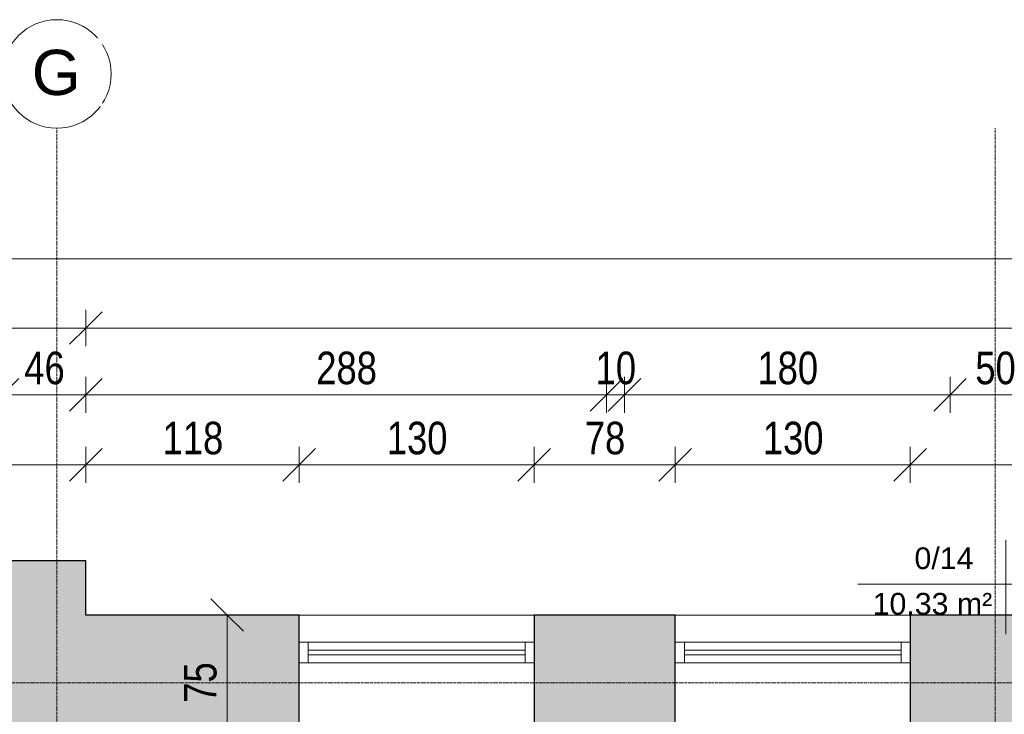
# Model space of a CAD drawing. Header units: centimetres. Extents: x 14727 to 18351, y -10882 to -8514.
# Tile 15 of 20: x 16804 to 17349, y -8898 to -8514. Entities that reach past the tile are written whole.
import ezdxf

# ---------------------------------------------------------------- set-up
doc = ezdxf.new("R2010")
doc.units = ezdxf.units.CM
doc.linetypes.add('Linia siatki', pattern=[0.9925, 0.47, -0.2175, 0.0875, -0.2175])
for name, color, linetype, lineweight in [('A-ANNO-DIMS', 211, 'Continuous', 9), ('A-ANNO-DIMS-100', 211, 'Continuous', 9), ('A-AREA-IDEN', 2, 'Continuous', 9), ('A-GLAZ', 151, 'Continuous', 9), ('A-WALL', 113, 'Continuous', 9), ('A-WALL-PATT', 111, 'Continuous', 25), ('S-GRID', 1, 'Continuous', 9), ('S-GRID-IDEN', 1, 'Continuous', 9)]:
    doc.layers.add(name, color=color, linetype=linetype, lineweight=lineweight)
doc.styles.add('Arial', font='arial.ttf', dxfattribs={"height": 25})
doc.styles.add('Arial_1', font='arial.ttf', dxfattribs={"height": 12})
doc.styles.add('Arial_3', font='arial.ttf', dxfattribs={"width": 0.8, "height": 18})
doc.dimstyles.new('Przekątna_-_1_8_mm_Arial', dxfattribs={"dimscale": 30.48, "dimtxt": 18.364669, "dimasz": 0.590551, "dimexe": 0.328084, "dimexo": 0.0625, "dimgap": 0.016404, "dimtad": 1, "dimdec": 0, "dimdsep": 46, "dimtxsty": 'Arial_3', "dimblk1": 'OBLIQUE', "dimblk2": 'OBLIQUE', "dimsah": 1, "dimcen": 0.09, "dimazin": 0, "dimtfac": 1, "dimtdec": 4, "dimtix": 1, "dimtmove": 0, "dimatfit": 3, "dimfxl": 0.328084, "dimfxlon": 1, "dimtvp": 1, "dimtolj": 1, "dimtzin": 0, "dimarcsym": 2})

# ---------------------------------------------------------------- blocks, each defined once
blk = doc.blocks.new('Aluminum_1 szybowe - Okno 130_265 p_85-398001-3b_Poziom parteru inwentaryzacja')
at = {"layer": 'A-GLAZ', "lineweight": 18}
for p, q in [((-137.16, -13.73), (-132.08, -13.73)), ((-132.08, -13.73), (-132.08, -25.16)), ((-12.24, -13.73), (-7.16, -13.73)), ((-12.24, -25.16), (-12.24, -13.73)), ((-132.08, -18.17), (-12.24, -18.17)), ((-132.08, -20.71), (-132.08, -18.17)), ((-12.24, -20.71), (-132.08, -20.71)), ((-12.24, -18.17), (-12.24, -20.71)), ((-132.08, -25.16), (-137.16, -25.16)), ((-7.16, -25.16), (-12.24, -25.16))]:
    blk.add_line(p, q, dxfattribs=at)
at = {"layer": 'A-GLAZ'}
for p, q in [((-12.24, -13.73), (-132.08, -13.73)), ((-132.08, -25.16), (-12.24, -25.16))]:
    blk.add_line(p, q, dxfattribs=at)
blk = doc.blocks.new('Aluminum_1 szybowe - Okno 130_265 p_85-397814-3b_Poziom parteru inwentaryzacja')
at = {"layer": 'A-GLAZ', "lineweight": 18}
for p, q in [((-132.08, 25.16), (-137.16, 25.16)), ((-132.08, 13.73), (-132.08, 25.16)), ((-7.16, 25.16), (-12.24, 25.16)), ((-12.24, 25.16), (-12.24, 13.73)), ((-12.24, 20.71), (-132.08, 20.71)), ((-132.08, 20.71), (-132.08, 18.17)), ((-132.08, 18.17), (-12.24, 18.17)), ((-12.24, 18.17), (-12.24, 20.71)), ((-137.16, 13.73), (-132.08, 13.73)), ((-12.24, 13.73), (-7.16, 13.73))]:
    blk.add_line(p, q, dxfattribs=at)
at = {"layer": 'A-GLAZ'}
for p, q in [((-132.08, 25.16), (-12.24, 25.16)), ((-12.24, 13.73), (-132.08, 13.73))]:
    blk.add_line(p, q, dxfattribs=at)
blk = doc.blocks.new('Siatka - M_Symbol siatki - okrąg-11506-3b_Poziom parteru inwentaryzacja')
at = {"layer": 'S-GRID-IDEN'}
blk.add_circle((0, 0), 0.3, dxfattribs=at)
blk = doc.blocks.new('Etyk_pom_1_mala - Etyk_pom_1_mala-219433-3b_Poziom parteru inwentaryzacja')
at = {"layer": 'A-AREA-IDEN'}
for p, q in [((-0.0958, 0.1444), (-0.0958, -0.3781)), ((-0.9154, -0.1015), (0.6661, -0.1015))]:
    blk.add_line(p, q, dxfattribs=at)
blk = doc.blocks.new('DIMBLOCK6-3b_Poziom parteru inwentaryzacja')
at = {"layer": 'A-ANNO-DIMS-100'}
for p, q in [((16193.62, -8759.72), (16193.62, -8749.72)), ((16193.62, -8759.72), (16202.62, -8750.72)), ((16840.62, -8759.72), (16840.62, -8749.72)), ((16840.62, -8759.72), (16849.62, -8750.72)), ((16193.62, -8759.72), (16184.62, -8768.72)), ((16193.62, -8759.72), (16840.62, -8759.72)), ((16193.62, -8759.72), (16193.62, -8769.72)), ((16840.62, -8759.72), (16831.62, -8768.72)), ((16840.62, -8759.72), (16840.62, -8769.72))]:
    blk.add_line(p, q, dxfattribs=at)
at = {"layer": 'A-ANNO-DIMS-100', "color": 0, "insert": (16500.59, -8735.85), "char_height": 18, "width": 39.6677, "attachment_point": 1, "line_spacing_factor": 0.941778, "style": 'Arial_3'}
blk.add_mtext('647', dxfattribs=at)
blk = doc.blocks.new('_Oblique')
at = {"color": 0, "linetype": 'ByBlock', "lineweight": -2}
blk.add_line((-0.5, -0.5), (0.5, 0.5), dxfattribs=at)
blk = doc.blocks.new('DIMBLOCK7-3b_Poziom parteru inwentaryzacja')
at = {"layer": 'A-ANNO-DIMS-100'}
for p, q in [((16840.62, -8759.72), (16840.62, -8749.72)), ((16840.62, -8759.72), (16849.62, -8750.72)), ((16958.62, -8759.72), (16958.62, -8749.72)), ((16958.62, -8759.72), (16967.62, -8750.72)), ((16840.62, -8759.72), (16831.62, -8768.72)), ((16840.62, -8759.72), (16958.62, -8759.72)), ((16840.62, -8759.72), (16840.62, -8769.72)), ((16958.62, -8759.72), (16949.62, -8768.72)), ((16958.62, -8759.72), (16958.62, -8769.72))]:
    blk.add_line(p, q, dxfattribs=at)
at = {"layer": 'A-ANNO-DIMS-100', "color": 0, "insert": (16883.09, -8735.85), "char_height": 18, "width": 39.6677, "attachment_point": 1, "line_spacing_factor": 0.941778, "style": 'Arial_3'}
blk.add_mtext('118', dxfattribs=at)
blk = doc.blocks.new('DIMBLOCK8-3b_Poziom parteru inwentaryzacja')
at = {"layer": 'A-ANNO-DIMS-100'}
for p, q in [((16958.62, -8759.72), (16958.62, -8749.72)), ((16958.62, -8759.72), (16967.62, -8750.72)), ((17088.62, -8759.72), (17088.62, -8749.72)), ((17088.62, -8759.72), (17097.62, -8750.72)), ((16958.62, -8759.72), (16949.62, -8768.72)), ((16958.62, -8759.72), (17088.62, -8759.72)), ((16958.62, -8759.72), (16958.62, -8769.72)), ((17088.62, -8759.72), (17079.62, -8768.72)), ((17088.62, -8759.72), (17088.62, -8769.72))]:
    blk.add_line(p, q, dxfattribs=at)
at = {"layer": 'A-ANNO-DIMS-100', "color": 0, "insert": (17007.09, -8735.85), "char_height": 18, "width": 39.6677, "attachment_point": 1, "line_spacing_factor": 0.941778, "style": 'Arial_3'}
blk.add_mtext('130', dxfattribs=at)
blk = doc.blocks.new('DIMBLOCK9-3b_Poziom parteru inwentaryzacja')
at = {"layer": 'A-ANNO-DIMS-100'}
for p, q in [((17088.62, -8759.72), (17088.62, -8749.72)), ((17088.62, -8759.72), (17097.62, -8750.72)), ((17166.62, -8759.72), (17166.62, -8749.72)), ((17166.62, -8759.72), (17175.62, -8750.72)), ((17088.62, -8759.72), (17079.62, -8768.72)), ((17088.62, -8759.72), (17166.62, -8759.72)), ((17088.62, -8759.72), (17088.62, -8769.72)), ((17166.62, -8759.72), (17157.62, -8768.72)), ((17166.62, -8759.72), (17166.62, -8769.72))]:
    blk.add_line(p, q, dxfattribs=at)
at = {"layer": 'A-ANNO-DIMS-100', "color": 0, "insert": (17116.6, -8735.85), "char_height": 18, "width": 26.4451, "attachment_point": 1, "line_spacing_factor": 0.941778, "style": 'Arial_3'}
blk.add_mtext('78', dxfattribs=at)
blk = doc.blocks.new('DIMBLOCK10-3b_Poziom parteru inwentaryzacja')
at = {"layer": 'A-ANNO-DIMS-100'}
for p, q in [((17166.62, -8759.72), (17166.62, -8749.72)), ((17166.62, -8759.72), (17175.62, -8750.72)), ((17296.62, -8759.72), (17296.62, -8749.72)), ((17296.62, -8759.72), (17305.62, -8750.72)), ((17166.62, -8759.72), (17157.62, -8768.72)), ((17166.62, -8759.72), (17296.62, -8759.72)), ((17166.62, -8759.72), (17166.62, -8769.72)), ((17296.62, -8759.72), (17287.62, -8768.72)), ((17296.62, -8759.72), (17296.62, -8769.72))]:
    blk.add_line(p, q, dxfattribs=at)
at = {"layer": 'A-ANNO-DIMS-100', "color": 0, "insert": (17215.09, -8735.85), "char_height": 18, "width": 39.6677, "attachment_point": 1, "line_spacing_factor": 0.941778, "style": 'Arial_3'}
blk.add_mtext('130', dxfattribs=at)
blk = doc.blocks.new('DIMBLOCK11-3b_Poziom parteru inwentaryzacja')
at = {"layer": 'A-ANNO-DIMS-100'}
for p, q in [((17296.62, -8759.72), (17296.62, -8749.72)), ((17296.62, -8759.72), (17305.62, -8750.72)), ((17463.62, -8759.72), (17463.62, -8749.72)), ((17463.62, -8759.72), (17472.62, -8750.72)), ((17296.62, -8759.72), (17287.62, -8768.72)), ((17296.62, -8759.72), (17463.62, -8759.72)), ((17296.62, -8759.72), (17296.62, -8769.72)), ((17463.62, -8759.72), (17454.62, -8768.72)), ((17463.62, -8759.72), (17463.62, -8769.72))]:
    blk.add_line(p, q, dxfattribs=at)
at = {"layer": 'A-ANNO-DIMS-100', "color": 0, "insert": (17363.59, -8735.85), "char_height": 18, "width": 39.6677, "attachment_point": 1, "line_spacing_factor": 0.941778, "style": 'Arial_3'}
blk.add_mtext('167', dxfattribs=at)
blk = doc.blocks.new('DIMBLOCK26-3b_Poziom parteru inwentaryzacja')
at = {"layer": 'A-ANNO-DIMS-100'}
for p, q in [((16794.62, -8720.97), (16794.62, -8710.97)), ((16794.62, -8720.97), (16803.62, -8711.97)), ((16840.62, -8720.97), (16840.62, -8710.97)), ((16840.62, -8720.97), (16849.62, -8711.97)), ((16794.62, -8720.97), (16785.62, -8729.97)), ((16794.62, -8720.97), (16840.62, -8720.97)), ((16794.62, -8720.97), (16794.62, -8730.97)), ((16840.62, -8720.97), (16831.62, -8729.97)), ((16840.62, -8720.97), (16840.62, -8730.97))]:
    blk.add_line(p, q, dxfattribs=at)
at = {"layer": 'A-ANNO-DIMS-100', "color": 0, "insert": (16806.6, -8697.1), "char_height": 18, "width": 26.4451, "attachment_point": 1, "line_spacing_factor": 0.941778, "style": 'Arial_3'}
blk.add_mtext('46', dxfattribs=at)
blk = doc.blocks.new('DIMBLOCK27-3b_Poziom parteru inwentaryzacja')
at = {"layer": 'A-ANNO-DIMS-100'}
for p, q in [((16840.62, -8720.97), (16840.62, -8710.97)), ((16840.62, -8720.97), (16849.62, -8711.97)), ((17128.62, -8720.97), (17128.62, -8710.97)), ((17128.62, -8720.97), (17137.62, -8711.97)), ((16840.62, -8720.97), (16831.62, -8729.97)), ((16840.62, -8720.97), (17128.62, -8720.97)), ((16840.62, -8720.97), (16840.62, -8730.97)), ((17128.62, -8720.97), (17119.62, -8729.97)), ((17128.62, -8720.97), (17128.62, -8730.97))]:
    blk.add_line(p, q, dxfattribs=at)
at = {"layer": 'A-ANNO-DIMS-100', "color": 0, "insert": (16968.09, -8697.1), "char_height": 18, "width": 39.6677, "attachment_point": 1, "line_spacing_factor": 0.941778, "style": 'Arial_3'}
blk.add_mtext('288', dxfattribs=at)
blk = doc.blocks.new('DIMBLOCK28-3b_Poziom parteru inwentaryzacja')
at = {"layer": 'A-ANNO-DIMS-100'}
for p, q in [((17128.62, -8720.97), (17128.62, -8710.97)), ((17128.62, -8720.97), (17137.62, -8711.97)), ((17138.62, -8720.97), (17138.62, -8710.97)), ((17138.62, -8720.97), (17147.62, -8711.97)), ((17128.62, -8720.97), (17119.62, -8729.97)), ((17128.62, -8720.97), (17138.62, -8720.97)), ((17128.62, -8720.97), (17128.62, -8730.97)), ((17138.62, -8720.97), (17129.62, -8729.97)), ((17138.62, -8720.97), (17138.62, -8730.97))]:
    blk.add_line(p, q, dxfattribs=at)
at = {"layer": 'A-ANNO-DIMS-100', "color": 0, "insert": (17122.6, -8697.1), "char_height": 18, "width": 26.4451, "attachment_point": 1, "line_spacing_factor": 0.941778, "style": 'Arial_3'}
blk.add_mtext('10', dxfattribs=at)
blk = doc.blocks.new('DIMBLOCK29-3b_Poziom parteru inwentaryzacja')
at = {"layer": 'A-ANNO-DIMS-100'}
for p, q in [((17138.62, -8720.97), (17138.62, -8710.97)), ((17138.62, -8720.97), (17147.62, -8711.97)), ((17318.62, -8720.97), (17318.62, -8710.97)), ((17318.62, -8720.97), (17327.62, -8711.97)), ((17138.62, -8720.97), (17129.62, -8729.97)), ((17138.62, -8720.97), (17318.62, -8720.97)), ((17138.62, -8720.97), (17138.62, -8730.97)), ((17318.62, -8720.97), (17309.62, -8729.97)), ((17318.62, -8720.97), (17318.62, -8730.97))]:
    blk.add_line(p, q, dxfattribs=at)
at = {"layer": 'A-ANNO-DIMS-100', "color": 0, "insert": (17212.09, -8697.1), "char_height": 18, "width": 39.6677, "attachment_point": 1, "line_spacing_factor": 0.941778, "style": 'Arial_3'}
blk.add_mtext('180', dxfattribs=at)
blk = doc.blocks.new('DIMBLOCK30-3b_Poziom parteru inwentaryzacja')
at = {"layer": 'A-ANNO-DIMS-100'}
for p, q in [((17318.62, -8720.97), (17318.62, -8710.97)), ((17318.62, -8720.97), (17327.62, -8711.97)), ((17368.62, -8720.97), (17368.62, -8710.97)), ((17368.62, -8720.97), (17377.62, -8711.97)), ((17318.62, -8720.97), (17309.62, -8729.97)), ((17318.62, -8720.97), (17368.62, -8720.97)), ((17318.62, -8720.97), (17318.62, -8730.97)), ((17368.62, -8720.97), (17359.62, -8729.97)), ((17368.62, -8720.97), (17368.62, -8730.97))]:
    blk.add_line(p, q, dxfattribs=at)
at = {"layer": 'A-ANNO-DIMS-100', "color": 0, "insert": (17332.6, -8697.1), "char_height": 18, "width": 26.4451, "attachment_point": 1, "line_spacing_factor": 0.941778, "style": 'Arial_3'}
blk.add_mtext('50', dxfattribs=at)
blk = doc.blocks.new('DIMBLOCK36-3b_Poziom parteru inwentaryzacja')
at = {"layer": 'A-ANNO-DIMS-100'}
for p, q in [((16193.62, -8684.04), (16193.62, -8674.04)), ((16193.62, -8684.04), (16202.62, -8675.04)), ((16840.62, -8684.04), (16840.62, -8674.04)), ((16840.62, -8684.04), (16849.62, -8675.04)), ((16193.62, -8684.04), (16184.62, -8693.04)), ((16193.62, -8684.04), (16840.62, -8684.04)), ((16193.62, -8684.04), (16193.62, -8694.04)), ((16840.62, -8684.04), (16831.62, -8693.04)), ((16840.62, -8684.04), (16840.62, -8694.04))]:
    blk.add_line(p, q, dxfattribs=at)
at = {"layer": 'A-ANNO-DIMS-100', "color": 0, "insert": (16500.59, -8660.18), "char_height": 18, "width": 39.6677, "attachment_point": 1, "line_spacing_factor": 0.941778, "style": 'Arial_3'}
blk.add_mtext('647', dxfattribs=at)
blk = doc.blocks.new('DIMBLOCK37-3b_Poziom parteru inwentaryzacja')
at = {"layer": 'A-ANNO-DIMS-100'}
for p, q in [((16840.62, -8684.04), (16840.62, -8674.04)), ((16840.62, -8684.04), (16849.62, -8675.04)), ((17920.62, -8684.04), (17920.62, -8674.04)), ((17920.62, -8684.04), (17929.62, -8675.04)), ((16840.62, -8684.04), (16831.62, -8693.04)), ((16840.62, -8684.04), (17920.62, -8684.04)), ((16840.62, -8684.04), (16840.62, -8694.04)), ((17920.62, -8684.04), (17911.62, -8693.04)), ((17920.62, -8684.04), (17920.62, -8694.04))]:
    blk.add_line(p, q, dxfattribs=at)
at = {"layer": 'A-ANNO-DIMS-100', "color": 0, "insert": (17358.58, -8660.18), "char_height": 18, "width": 52.8902, "attachment_point": 1, "line_spacing_factor": 0.941778, "style": 'Arial_3'}
blk.add_mtext('1080', dxfattribs=at)
blk = doc.blocks.new('DIMBLOCK38-3b_Poziom parteru inwentaryzacja')
at = {"layer": 'A-ANNO-DIMS-100'}
for p, q in [((15120.62, -8645.78), (15120.62, -8635.78)), ((15120.62, -8645.78), (15129.62, -8636.78)), ((17920.62, -8645.78), (17920.62, -8635.78)), ((17920.62, -8645.78), (17929.62, -8636.78)), ((15120.62, -8645.78), (15111.62, -8654.78)), ((15120.62, -8645.78), (17920.62, -8645.78)), ((15120.62, -8645.78), (15120.62, -8655.78)), ((17920.62, -8645.78), (17911.62, -8654.78)), ((17920.62, -8645.78), (17920.62, -8655.78))]:
    blk.add_line(p, q, dxfattribs=at)
at = {"layer": 'A-ANNO-DIMS-100', "color": 0, "insert": (16498.58, -8621.91), "char_height": 18, "width": 52.8902, "attachment_point": 1, "line_spacing_factor": 0.941778, "style": 'Arial_3'}
blk.add_mtext('2800', dxfattribs=at)
blk = doc.blocks.new('DIMBLOCK211-3b_Poziom parteru inwentaryzacja')
at = {"layer": 'A-ANNO-DIMS-100'}
for p, q in [((16918.76, -8842.71), (16909.76, -8833.71)), ((16918.76, -8842.71), (16908.76, -8842.71)), ((16918.76, -8917.71), (16918.76, -8842.71)), ((16918.76, -8842.71), (16927.76, -8851.71)), ((16918.76, -8842.71), (16928.76, -8842.71)), ((16918.76, -8917.71), (16909.76, -8908.71)), ((16918.76, -8917.71), (16908.76, -8917.71)), ((16918.76, -8917.71), (16927.76, -8926.71)), ((16918.76, -8917.71), (16928.76, -8917.71))]:
    blk.add_line(p, q, dxfattribs=at)
at = {"layer": 'A-ANNO-DIMS-100', "color": 0, "insert": (16894.89, -8891.23), "char_height": 18, "width": 26.4451, "attachment_point": 1, "rotation": 90, "line_spacing_factor": 0.941778, "style": 'Arial_3'}
blk.add_mtext('75', dxfattribs=at)

msp = doc.modelspace()

# ---------------------------------------------------------------- hatches: boundary and pattern name
at = {"layer": 'A-WALL-PATT', "lineweight": 9}
h = msp.add_hatch(color=256, dxfattribs=at)
h.paths.add_polyline_path([(16794.62, -10415.49), (16840.62, -10415.49), (16840.62, -9554.1), (16794.62, -9554.1), (16794.62, -10390.49)])
h.paths.add_polyline_path([(16840.62, -9404.1), (16840.62, -8812.71), (16794.62, -8812.71), (16794.62, -9404.1)])
h = msp.add_hatch(color=256, dxfattribs=at)
h.paths.add_polyline_path([(17845.62, -8917.71), (17920.62, -8917.71), (17920.62, -8842.71), (17780.62, -8842.71), (17780.62, -8917.71), (17809.66, -8917.71)])
h.paths.add_polyline_path([(17650.62, -8917.71), (17650.62, -8842.71), (17593.62, -8842.71), (17593.62, -8917.71), (17612.62, -8917.71)])
h.paths.add_polyline_path([(17166.62, -8917.71), (17166.62, -8842.71), (17088.62, -8842.71), (17088.62, -8917.71), (17138.62, -8917.71)])
h.paths.add_polyline_path([(17368.62, -8917.71), (17463.62, -8917.71), (17463.62, -8842.71), (17296.62, -8842.71), (17296.62, -8917.71), (17318.62, -8917.71)])
h.paths.add_polyline_path([(16958.62, -8917.71), (16958.62, -8842.71), (16840.62, -8842.71), (16840.62, -8917.71), (16860.92, -8917.71)])

# ---------------------------------------------------------------- linework, layer by layer
at = {"layer": 'A-WALL', "lineweight": 25}
for p, q in [((16840.62, -8812.71), (16193.62, -8812.71)), ((16840.62, -8842.71), (16840.62, -8812.71)), ((16958.62, -8842.71), (16840.62, -8842.71)), ((16958.62, -8917.71), (16958.62, -8842.71)), ((17166.62, -8842.71), (17088.62, -8842.71)), ((17088.62, -8842.71), (17088.62, -8917.71)), ((17166.62, -8917.71), (17166.62, -8842.71)), ((17463.62, -8842.71), (17296.62, -8842.71)), ((17296.62, -8842.71), (17296.62, -8917.71))]:
    msp.add_line(p, q, dxfattribs=at)
at = {"layer": 'A-WALL'}
for p, q in [((16958.62, -8842.71), (17088.62, -8842.71)), ((17166.62, -8842.71), (17296.62, -8842.71))]:
    msp.add_line(p, q, dxfattribs=at)
at = {"layer": 'S-GRID', "linetype": 'Linia siatki'}
for p, q in [((16824.62, -8573.57), (16824.62, -10821.58)), ((17343.62, -8573.57), (17343.62, -10821.58)), ((14786.83, -8880.21), (18290.98, -8880.21))]:
    msp.add_line(p, q, dxfattribs=at)

# ---------------------------------------------------------------- block references
at = {"layer": 'A-AREA-IDEN', "xscale": 99.99999999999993, "yscale": 99.99999999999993, "zscale": 99.99999999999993}
msp.add_blockref('Etyk_pom_1_mala - Etyk_pom_1_mala-219433-3b_Poziom parteru inwentaryzacja', (17359.15, -8815.5), dxfattribs=at)
at = {"layer": 'A-GLAZ', "rotation": 180}
msp.add_blockref('Aluminum_1 szybowe - Okno 130_265 p_85-398001-3b_Poziom parteru inwentaryzacja', (16951.46, -8882.87), dxfattribs=at)
at = {"layer": 'A-GLAZ'}
msp.add_blockref('Aluminum_1 szybowe - Okno 130_265 p_85-397814-3b_Poziom parteru inwentaryzacja', (17303.78, -8882.87), dxfattribs=at)
at = {"layer": 'S-GRID-IDEN', "xscale": 99.99999999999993, "yscale": 99.99999999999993, "zscale": 99.99999999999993, "rotation": 180}
msp.add_blockref('Siatka - M_Symbol siatki - okrąg-11506-3b_Poziom parteru inwentaryzacja', (16824.62, -8543.57), dxfattribs=at)

# ---------------------------------------------------------------- texts
at = {"layer": 'A-AREA-IDEN', "char_height": 12, "attachment_point": 1, "style": 'Arial_1'}
for s, insert, width in [('0/14', (17298.96, -8805.33), 42.4894), ('10.33 m²', (17275.82, -8830.5), 85.7806)]:
    msp.add_mtext(s, dxfattribs=dict(at, insert=insert, width=width))

# ---------------------------------------------------------------- dimensions: what is measured, and where the dimension line sits
at = {"layer": 'A-ANNO-DIMS'}
for base, p1, p2, override, picture, middle in [((17920.62, -8645.78), (15120.62, -8655.78), (17920.62, -8655.78), {"dimpost": '<>', "dimfxl": 2800}, 'DIMBLOCK38-3b_Poziom parteru inwentaryzacja', (16520.62, -8636.09)), ((16840.62, -8684.04), (16193.62, -8694.04), (16840.62, -8694.04), {"dimpost": '<>', "dimfxl": 647}, 'DIMBLOCK36-3b_Poziom parteru inwentaryzacja', (16517.12, -8674.35)), ((17920.62, -8684.04), (16840.62, -8694.04), (17920.62, -8694.04), {"dimpost": '<>', "dimfxl": 1080}, 'DIMBLOCK37-3b_Poziom parteru inwentaryzacja', (17380.62, -8674.35)), ((16840.62, -8720.97), (16794.62, -8730.97), (16840.62, -8730.97), {"dimpost": '<>', "dimfxl": 46}, 'DIMBLOCK26-3b_Poziom parteru inwentaryzacja', (16817.62, -8711.28)), ((17128.62, -8720.97), (16840.62, -8730.97), (17128.62, -8730.97), {"dimpost": '<>', "dimfxl": 288}, 'DIMBLOCK27-3b_Poziom parteru inwentaryzacja', (16984.62, -8711.28)), ((17138.62, -8720.97), (17128.62, -8730.97), (17138.62, -8730.97), {"dimpost": '<>', "dimfxl": 10}, 'DIMBLOCK28-3b_Poziom parteru inwentaryzacja', (17133.62, -8711.28)), ((17318.62, -8720.97), (17138.62, -8730.97), (17318.62, -8730.97), {"dimpost": '<>', "dimfxl": 180}, 'DIMBLOCK29-3b_Poziom parteru inwentaryzacja', (17228.62, -8711.28)), ((17368.62, -8720.97), (17318.62, -8730.97), (17368.62, -8730.97), {"dimpost": '<>', "dimfxl": 50}, 'DIMBLOCK30-3b_Poziom parteru inwentaryzacja', (17343.62, -8711.28)), ((16840.62, -8759.72), (16193.62, -8769.72), (16840.62, -8769.72), {"dimpost": '<>', "dimfxl": 647}, 'DIMBLOCK6-3b_Poziom parteru inwentaryzacja', (16517.12, -8750.03)), ((16958.62, -8759.72), (16840.62, -8769.72), (16958.62, -8769.72), {"dimpost": '<>', "dimfxl": 118}, 'DIMBLOCK7-3b_Poziom parteru inwentaryzacja', (16899.62, -8750.03)), ((17088.62, -8759.72), (16958.62, -8769.72), (17088.62, -8769.72), {"dimpost": '<>', "dimfxl": 130}, 'DIMBLOCK8-3b_Poziom parteru inwentaryzacja', (17023.62, -8750.02)), ((17166.62, -8759.72), (17088.62, -8769.72), (17166.62, -8769.72), {"dimpost": '<>', "dimfxl": 78}, 'DIMBLOCK9-3b_Poziom parteru inwentaryzacja', (17127.62, -8750.03)), ((17296.62, -8759.72), (17166.62, -8769.72), (17296.62, -8769.72), {"dimpost": '<>', "dimfxl": 130}, 'DIMBLOCK10-3b_Poziom parteru inwentaryzacja', (17231.62, -8750.02)), ((17463.62, -8759.72), (17296.62, -8769.72), (17463.62, -8769.72), {"dimpost": '<>', "dimfxl": 167}, 'DIMBLOCK11-3b_Poziom parteru inwentaryzacja', (17380.12, -8750.03))]:
    dim = msp.add_linear_dim(base=base, p1=p1, p2=p2, dimstyle='Przekątna_-_1_8_mm_Arial', override=override, dxfattribs=at)
    dim.commit()
    dim.dimension.update_dxf_attribs({"geometry": picture, "text_midpoint": middle})
dim = msp.add_linear_dim(base=(16918.76, -8842.71), p1=(16908.76, -8917.71), p2=(16908.76, -8842.71), angle=90, dimstyle='Przekątna_-_1_8_mm_Arial', override={"dimpost": '<>', "dimfxl": 75}, dxfattribs=at)
dim.commit()
dim.dimension.update_dxf_attribs({"geometry": 'DIMBLOCK211-3b_Poziom parteru inwentaryzacja', "text_midpoint": (16909.11, -8880.21)})

# ---------------------------------------------------------------- next in the draw order: texts
at = {"layer": 'S-GRID-IDEN', "insert": (16810.73, -8530.21), "char_height": 25, "width": 32.8692, "attachment_point": 1, "style": 'Arial', "bg_fill": 3, "box_fill_scale": 1.25, "bg_fill_color": 256, "bg_fill_true_color": 13158600, "bg_fill_transparency": 0}
msp.add_mtext('\\fArial|b0|i0|c238|p34|;G', dxfattribs=at)

doc.saveas('drawing.dxf')
